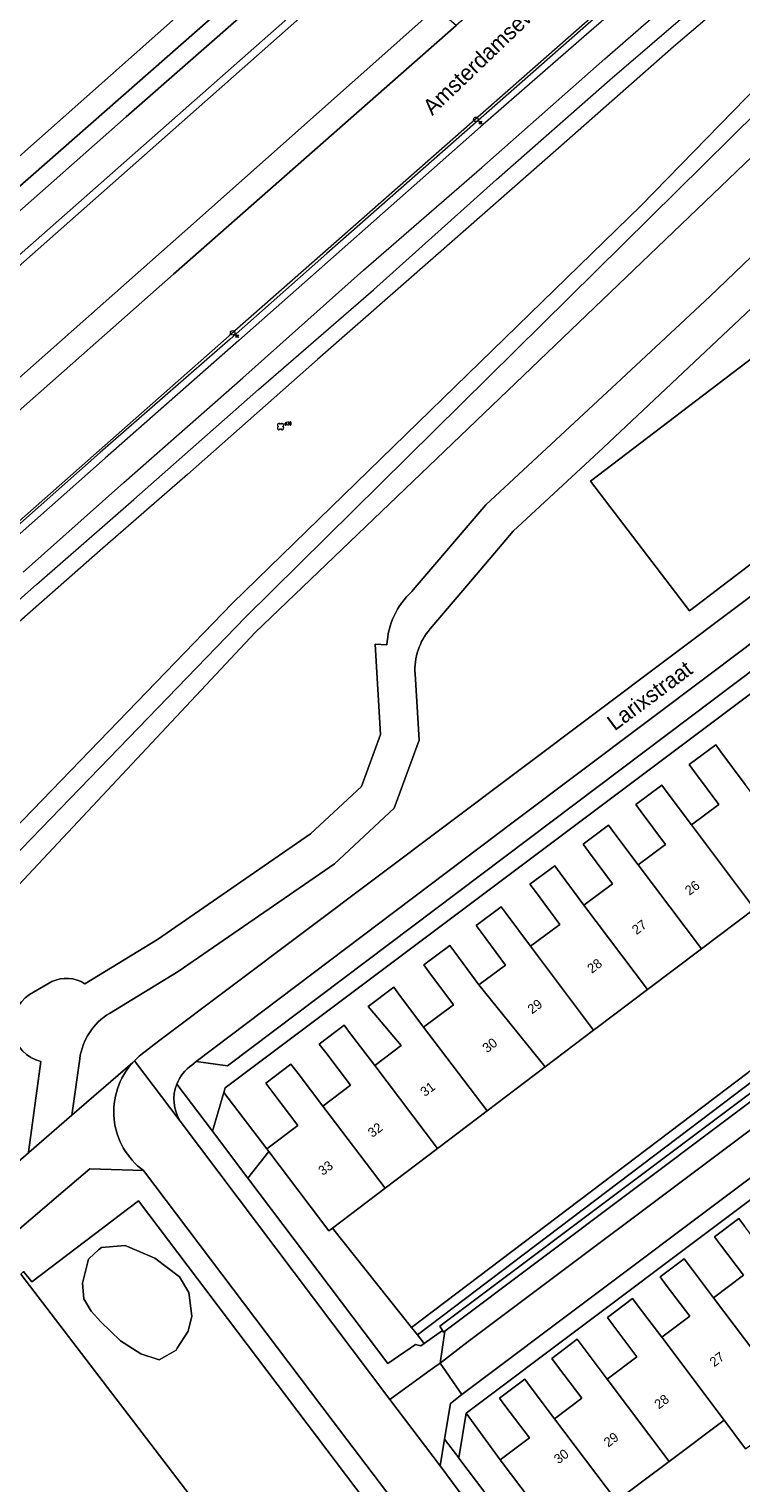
# Model space of a CAD drawing. Header units: metres. Extents: x 151448 to 154749, y 463108 to 465296.
# Tile 59 of 256: x 152332 to 152388, y 463714 to 463829. Entities that reach past the tile are written whole.
import ezdxf
from ezdxf.enums import TextEntityAlignment as Align

# ---------------------------------------------------------------- set-up
doc = ezdxf.new("R2010")
doc.units = ezdxf.units.M
doc.layers.get('0').update_dxf_attribs({"lineweight": 9})
for name, color, linetype, lineweight in [('B-ME-GR-BOOM-S', 253, 'Continuous', 9), ('B-ME-GW-TALUD_KRUIN-G', 253, 'Continuous', 9), ('B-ME-IE-MEUBILAIR_TROTTOIRKOLK-S', 253, 'Continuous', 9), ('B-ME-VH-KANTOPSLUITING_ACHTERKANTBAND-G', 253, 'Continuous', 9), ('B-ME-VH-KANTOPSLUITING_VOORKANTBAND-G', 253, 'Continuous', 9), ('B-ME-VH-MATERIAALGRENS-G', 253, 'Continuous', 9), ('B-ME-VH-VERHARDING_TEGEL-G', 253, 'Continuous', 9), ('B-PV-GR-BEPLANTING_CULTUUR_BOSPLANTSOEN-GV', 253, 'Continuous', 9), ('B-PV-GR-BEPLANTING_CULTUUR_HEESTERS-GV', 253, 'Continuous', 9), ('B-PV-GR-BOS_LOOF-GV', 253, 'Continuous', 9), ('B-PV-GR-GROENVOORZIENING-GV', 253, 'Continuous', 9), ('B-PV-GR-HAAG-GV', 253, 'Continuous', 9), ('B-PV-GW-TALUD_KRUIN-G', 253, 'Continuous', 9), ('B-PV-IE-TERREINAFSCHEIDING_KUNSTMATIG_HEKWERK-G', 253, 'Continuous', 9), ('B-PV-IE-TERREINAFSCHEIDING_KUNSTMATIG_MUUR-G', 253, 'Continuous', 9), ('B-PV-OG-BEBOUWING-GV', 1, 'Continuous', 9), ('B-PV-OG-BEBOUWING-T18', 2, 'Continuous', 9), ('B-PV-OG-TERREIN_BEGROEID-GV', 253, 'Continuous', 9), ('B-PV-OG-TERREIN_ERF-GV', 253, 'Continuous', 9), ('B-PV-OG-TOPOGRAFIE-T18', 2, 'Continuous', 9), ('B-PV-OG-WATER_SLOOT-GV', 253, 'Continuous', 9), ('B-PV-VH-GESLOTENVERHARDING_ASFALT-GV', 253, 'Continuous', 9), ('B-PV-VH-OPENVERHARDING_BETONSTRAATSTEEN-GV', 253, 'Continuous', 9), ('B-PV-VH-OPENVERHARDING_STRAATBAKSTEEN-GV', 253, 'Continuous', 9), ('B-PV-VH-OPENVERHARDING_TEGEL-GV', 253, 'Continuous', 9)]:
    doc.layers.add(name, color=color, linetype=linetype, lineweight=lineweight)
doc.styles.add('18_100', font='romans', dxfattribs={"width": 0.8, "height": 0.18})
doc.styles.add('18_200', font='romans', dxfattribs={"width": 0.8, "height": 0.36})
doc.styles.add('Drong', font='txt', dxfattribs={"height": 1.8})

# ---------------------------------------------------------------- blocks, each defined once
blk = doc.blocks.new('TROTTOIRKOLK')
at = {"ltscale": 2}
blk.add_ellipse((0, 0), major_axis=(-0.127, 0.127), ratio=1, start_param=3.926991, end_param=10.210176, dxfattribs=at)
at = {"ltscale": 2, "style": '18_100', "width": 0.8}
blk.add_text('TK', height=0.216, dxfattribs=at).set_placement((0.19, -0.37))
at = {"style": '18_200', "width": 0.8}
blk.add_attdef('HOOGTE', (0.21, 0.18), '', height=0.25, dxfattribs=at)
blk = doc.blocks.new('boom')
for centre, major_axis, start_param, end_param in [((-0.12, 0.12), (-0.0916, 0.0916), 4.266828, 8.299543), ((0.12, 0.12), (0.0916, 0.0916), 4.266828, 8.299543), ((-0.12, -0.12), (0.0916, 0.0916), 1.125235, 5.15795), ((0.12, -0.12), (-0.0916, 0.0916), 1.125235, 5.15795)]:
    blk.add_ellipse(centre, major_axis=major_axis, ratio=1, start_param=start_param, end_param=end_param)
at = {"style": '18_200', "width": 0.8}
blk.add_attdef('HOOGTE', (0.31, 0.12), '', height=0.25, dxfattribs=at)

msp = doc.modelspace()

# ---------------------------------------------------------------- linework, layer by layer
at = {"layer": 'B-ME-GW-TALUD_KRUIN-G'}
msp.add_lwpolyline([(152466.845, 463888.945), (152458.882, 463884.439), (152448.67, 463877.871), (152440.769, 463872.365), (152436.712, 463869.362), (152427.529, 463861.933), (152418.622, 463854.97), (152408.84, 463847.027), (152399.514, 463840.888), (152391.901, 463835.049), (152382.865, 463827.333), (152373.799, 463819.354), (152364.143, 463810.866), (152354.798, 463802.667), (152344.538, 463793.614), (152337.647, 463787.605), (152329.245, 463780.232), (152320.366, 463772.361), (152312.082, 463765.007), (152301.938, 463756.055), (152294.565, 463749.892), (152290.335, 463746.222)], dxfattribs=at)
at = {"layer": 'B-ME-VH-KANTOPSLUITING_ACHTERKANTBAND-G'}
msp.add_lwpolyline([(152443.654, 463882.122), (152440.589, 463879.781), (152431.549, 463872.682), (152422.448, 463865.23), (152412.893, 463857.418), (152406.422, 463852.078), (152404.304, 463850.451), (152401.059, 463848.252), (152397.016, 463845.738), (152391.814, 463842.329), (152386.528, 463838.25), (152375.722, 463828.797), (152355.526, 463811.036), (152347.906, 463804.288), (152337.668, 463795.332), (152329.492, 463788.103), (152318.613, 463778.511), (152310.354, 463771.258), (152300.373, 463762.461), (152291.282, 463754.432), (152283.132, 463747.262)], dxfattribs=at)
at = {"layer": 'B-ME-VH-KANTOPSLUITING_VOORKANTBAND-G'}
for points in [[(152473.938, 463899.463), (152475.248, 463901.196), (152475.484, 463901.579), (152475.482, 463901.89), (152474.522, 463903.85, 0.4986903), (152473.733, 463904.064), (152443.541, 463882.276), (152440.495, 463879.981), (152431.388, 463872.808), (152422.261, 463865.455), (152412.668, 463857.427), (152406.227, 463852.252), (152404.094, 463850.558), (152400.978, 463848.436), (152396.87, 463845.916), (152391.735, 463842.53), (152386.317, 463838.331), (152375.654, 463829.007), (152366.995, 463821.389), (152355.434, 463811.214), (152347.828, 463804.552), (152337.589, 463795.491), (152329.428, 463788.333)], [(152331.598, 463785.915), (152339.524, 463792.965), (152348.922, 463801.242), (152358.439, 463809.719), (152367.759, 463817.821), (152377.45, 463826.386), (152386.591, 463834.357), (152389.82, 463837.102), (152395.005, 463841.052), (152398.834, 463843.619), (152403.118, 463846.22), (152407.062, 463849.017), (152414.968, 463855.46), (152423.759, 463862.623), (152431.888, 463869.207), (152438.671, 463874.739), (152446.779, 463880.511), (152453.6, 463884.686), (152463.864, 463890.661), (152474.139, 463896.582), (152478.043, 463898.881, -0.2864711), (152481.447, 463899.031), (152483.052, 463897.43), (152484.155, 463895.353)]]:
    msp.add_lwpolyline(points, format="xyb", dxfattribs=at)
at = {"layer": 'B-ME-VH-MATERIAALGRENS-G', "ltscale": 0.3}
msp.add_lwpolyline([(152387.182, 463837.999), (152376.018, 463828.311), (152367.648, 463821.023), (152356.06, 463810.785), (152348.593, 463804.177), (152338.058, 463794.886), (152330.19, 463787.921), (152319.15, 463778.193), (152311.015, 463771.056), (152300.839, 463762.138), (152291.925, 463754.255), (152283.514, 463746.855)], dxfattribs=at)
at = {"layer": 'B-ME-VH-VERHARDING_TEGEL-G'}
msp.add_lwpolyline([(152323.433, 463776.769), (152332.649, 463784.922), (152340.328, 463791.626), (152350.136, 463800.301), (152359.224, 463808.172), (152368.919, 463816.866), (152377.861, 463824.74), (152388.041, 463833.509)], dxfattribs=at)
at = {"layer": 'B-PV-GR-BEPLANTING_CULTUUR_BOSPLANTSOEN-GV', "flags": 128}
for points in [[(152362.25, 463784.381), (152362.51, 463784.687), (152368.062, 463791.215), (152378.371, 463800.791), (152385.748, 463807.658), (152397.506, 463818.943), (152406.12, 463827.718), (152415.363, 463835.127), (152417.979, 463838.914), (152424.898, 463845.468), (152424.63, 463850.483), (152399.052, 463828.222), (152349.892, 463781.151), (152317.996, 463747.135)], [(152336.462, 463753.444), (152342.169, 463756.93), (152354.247, 463765.257), (152358.273, 463768.993), (152359.777, 463773.102), (152359.341, 463780.23), (152360.278, 463780.162)], [(152332.095, 463752.586), (152333.84, 463753.608)], [(152317.996, 463747.135), (152324.456, 463739.401), (152327.263, 463736.001), (152327.32, 463736.05), (152331.999, 463740.101), (152332.006, 463740.155), (152332.988, 463747.304)]]:
    msp.add_lwpolyline(points, dxfattribs=at)
at = {"layer": 'B-PV-GR-BEPLANTING_CULTUUR_BOSPLANTSOEN-GV'}
for points in [[(152360.278, 463780.162, -0.1991335), (152362.25, 463784.381)], [(152333.84, 463753.608, -0.2570519), (152336.462, 463753.444)], [(152332.988, 463747.304, -0.6661957), (152332.095, 463752.586)]]:
    msp.add_lwpolyline(points, format="xyb", dxfattribs=at)
at = {"layer": 'B-PV-GR-BEPLANTING_CULTUUR_HEESTERS-GV', "flags": 128}
for points in [[(152363.221, 463725.068), (152362.683, 463725.745), (152362.216, 463726.332), (152355.987, 463734.165), (152355.698, 463733.946), (152350.953, 463740.2), (152349.297, 463738.118), (152360.349, 463723.501), (152362.522, 463724.989), (152362.946, 463724.87)], [(152343.739, 463724.69), (152344.594, 463726.028), (152344.879, 463727.23), (152344.657, 463729.098), (152343.929, 463730.332), (152341.965, 463731.788), (152339.621, 463732.8), (152337.753, 463732.642), (152337.539, 463732.448), (152336.797, 463731.776), (152336.739, 463731.724), (152336.265, 463729.826), (152336.36, 463728.591), (152336.961, 463727.61), (152337.721, 463726.787), (152339.273, 463725.268), (152340.857, 463724.255), (152342.314, 463723.78), (152342.914, 463724.123), (152343.643, 463724.54)], [(152375.415, 463707.827), (152375.337, 463707.769), (152374.09, 463709.425), (152369.217, 463715.897), (152366.526, 463719.568), (152365.941, 463716.047), (152365.939, 463716.033), (152373.806, 463705.633), (152375.913, 463707.226)]]:
    msp.add_lwpolyline(points, close=True, dxfattribs=at)
at = {"layer": 'B-PV-GR-BOS_LOOF-GV', "flags": 128}
msp.add_lwpolyline([(152431.5, 463856.462), (152432.707, 463857.512), (152465.79, 463886.776), (152464.652, 463887.625), (152443.637, 463870.474), (152437.459, 463865.957), (152431.405, 463859.566), (152415.081, 463844.874), (152404.709, 463836.279), (152393.774, 463826.472), (152349.126, 463782.364), (152316.064, 463748.182), (152317.47, 463746.575), (152317.996, 463747.135), (152349.892, 463781.151), (152399.052, 463828.222), (152424.63, 463850.483), (152427.501, 463852.981)], close=True, dxfattribs=at)
msp.add_lwpolyline([(152281.169, 463739.953), (152288.631, 463731.318), (152291.909, 463727.525), (152298.306, 463733.543), (152315.073, 463749.315), (152348.062, 463783.422), (152380.333, 463814.831), (152392.742, 463827.562), (152403.717, 463837.405), (152415.913, 463847.545), (152430.347, 463860.631), (152436.462, 463867.086), (152442.724, 463871.664), (152456.498, 463882.905)], dxfattribs=at)
at = {"layer": 'B-PV-GR-GROENVOORZIENING-GV', "flags": 128}
for points in [[(152362.216, 463726.332), (152362.683, 463725.745), (152385.093, 463742.711), (152389.212, 463745.848), (152398.315, 463752.619), (152403.672, 463756.604), (152405.327, 463757.848), (152404.875, 463758.45), (152403.222, 463757.205), (152397.473, 463752.928), (152388.764, 463746.45)], [(152362.683, 463725.745), (152363.221, 463725.068), (152364.653, 463726.101), (152364.457, 463726.428), (152398.683, 463752.128), (152405.678, 463757.38), (152405.327, 463757.848), (152403.672, 463756.604), (152398.315, 463752.619), (152389.212, 463745.848), (152385.093, 463742.711)]]:
    msp.add_lwpolyline(points, close=True, dxfattribs=at)
msp.add_lwpolyline([(152346.096, 463711.31), (152331.409, 463730.536)], dxfattribs=at)
at = {"layer": 'B-PV-GR-HAAG-GV', "flags": 128}
for points in [[(152362.216, 463726.332), (152362.683, 463725.745), (152385.093, 463742.711), (152389.212, 463745.848), (152398.315, 463752.619), (152403.672, 463756.604), (152405.327, 463757.848), (152404.875, 463758.45), (152403.222, 463757.205), (152397.473, 463752.928), (152388.764, 463746.45)], [(152363.221, 463725.068), (152364.653, 463726.101), (152364.457, 463726.428), (152398.683, 463752.128), (152405.678, 463757.38), (152405.327, 463757.848), (152403.672, 463756.604), (152398.315, 463752.619), (152389.212, 463745.848), (152385.093, 463742.711), (152362.683, 463725.745)]]:
    msp.add_lwpolyline(points, close=True, dxfattribs=at)
at = {"layer": 'B-PV-GW-TALUD_KRUIN-G', "flags": 128}
msp.add_lwpolyline([(152271.83, 463763.974), (152271.699, 463764.238), (152271.636, 463764.365), (152271.584, 463764.498), (152271.544, 463764.635), (152271.517, 463764.775), (152271.503, 463764.917), (152271.502, 463765.06), (152271.513, 463765.202), (152271.538, 463765.343), (152271.575, 463765.481), (152271.625, 463765.615), (152271.686, 463765.743), (152271.759, 463765.866), (152283.238, 463775.947), (152296.449, 463787.694), (152329.105, 463816.808), (152349.682, 463835.038), (152389.465, 463870.1), (152428.472, 463904.627), (152445.292, 463919.645), (152452.657, 463926.544)], dxfattribs=at)
at = {"layer": 'B-PV-IE-TERREINAFSCHEIDING_KUNSTMATIG_HEKWERK-G', "flags": 128}
for points in [[(152317.996, 463747.135), (152349.892, 463781.151), (152399.052, 463828.222), (152424.63, 463850.483)], [(152356.047, 463698.285), (152364.118, 463705.343), (152340.694, 463736.308), (152332.275, 463729.939), (152331.608, 463730.745)]]:
    msp.add_lwpolyline(points, dxfattribs=at)
at = {"layer": 'B-PV-IE-TERREINAFSCHEIDING_KUNSTMATIG_MUUR-G', "flags": 128}
for points in [[(152350.792, 463740.412), (152347.417, 463744.861)], [(152369.217, 463715.897), (152366.526, 463719.568)]]:
    msp.add_lwpolyline(points, dxfattribs=at)
at = {"layer": 'B-PV-OG-BEBOUWING-GV', "flags": 128}
for points in [[(152393.511, 463762.554), (152388.534, 463769.157), (152386.62, 463771.728), (152386.206, 463772.285), (152384.111, 463770.725), (152384.533, 463770.158), (152386.447, 463767.587), (152384.285, 463765.978), (152389.274, 463759.36)], [(152380.078, 463762.813), (152385.07, 463756.19), (152389.274, 463759.36), (152384.285, 463765.978), (152382.38, 463768.537), (152381.959, 463769.102), (152379.908, 463767.575), (152380.337, 463766.999), (152382.249, 463764.43)], [(152385.07, 463756.19), (152380.078, 463762.813), (152378.174, 463765.371), (152377.743, 463765.95), (152375.743, 463764.462), (152376.183, 463763.872), (152378.074, 463761.331), (152375.81, 463759.645), (152380.826, 463752.991)], [(152380.826, 463752.991), (152375.81, 463759.645), (152373.927, 463762.174), (152373.505, 463762.741), (152371.551, 463761.287), (152371.981, 463760.709), (152373.903, 463758.127), (152371.589, 463756.404), (152376.577, 463749.786), (152376.848, 463749.992)], [(152371.589, 463756.404), (152369.676, 463758.974), (152369.279, 463759.508), (152367.308, 463758.041), (152367.713, 463757.497), (152369.632, 463754.919), (152367.534, 463753.358), (152372.747, 463746.881), (152376.577, 463749.786)], [(152372.747, 463746.881), (152367.534, 463753.358), (152365.624, 463755.924), (152365.23, 463756.454), (152363.178, 463754.927), (152363.581, 463754.386), (152365.53, 463751.767), (152363.165, 463750.007), (152368.171, 463743.409)], [(152368.171, 463743.409), (152363.165, 463750.007), (152361.225, 463752.613), (152360.816, 463753.162), (152358.797, 463751.659), (152359.248, 463751.125), (152361.401, 463748.574), (152359.312, 463746.989), (152364.272, 463740.451)], [(152355.208, 463743.793), (152360.129, 463737.308), (152364.272, 463740.451), (152359.312, 463746.989), (152357.414, 463749.491), (152356.899, 463750.17), (152354.939, 463748.683), (152355.451, 463748.008), (152357.392, 463745.45)], [(152360.129, 463737.308), (152355.208, 463743.793), (152353.263, 463746.356), (152352.703, 463747.095), (152350.725, 463745.594), (152351.282, 463744.86), (152353.245, 463742.273), (152350.792, 463740.412), (152350.953, 463740.2), (152355.698, 463733.946), (152355.987, 463734.165)], [(152386.038, 463728.68), (152390.991, 463722.1), (152395.265, 463725.306), (152390.313, 463731.882), (152388.499, 463734.292), (152388.018, 463734.93), (152386.097, 463733.483), (152386.57, 463732.854), (152388.383, 463730.446)], [(152386.038, 463728.68), (152384.216, 463731.099), (152383.725, 463731.752), (152381.817, 463730.316), (152382.302, 463729.672), (152384.153, 463727.214), (152381.949, 463725.555), (152386.875, 463719.014), (152388.559, 463716.768), (152392.675, 463719.854), (152390.991, 463722.1)], [(152377.641, 463722.258), (152382.535, 463715.758), (152386.875, 463719.014), (152381.949, 463725.555), (152380.091, 463728.023), (152379.651, 463728.608), (152377.66, 463727.109), (152378.093, 463726.534), (152379.984, 463724.022)], [(152382.535, 463715.758), (152377.641, 463722.258), (152375.742, 463724.781), (152375.276, 463725.399), (152373.278, 463723.895), (152373.737, 463723.286), (152375.642, 463720.755), (152373.494, 463719.138), (152378.383, 463712.645)], [(152369.217, 463715.897), (152374.09, 463709.425), (152375.337, 463707.769), (152375.415, 463707.827), (152377.054, 463709.062), (152375.809, 463710.715), (152378.383, 463712.645), (152373.494, 463719.138), (152371.581, 463721.679), (152371.148, 463722.254), (152369.154, 463720.753), (152369.58, 463720.187), (152371.51, 463717.624)]]:
    msp.add_lwpolyline(points, close=True, dxfattribs=at)
at = {"layer": 'B-PV-OG-TERREIN_BEGROEID-GV', "flags": 128}
for points in [[(152329.105, 463816.808), (152349.682, 463835.038), (152389.465, 463870.1), (152428.472, 463904.627), (152445.292, 463919.645), (152452.657, 463926.544)], [(152452.657, 463926.544), (152445.292, 463919.645), (152428.472, 463904.627), (152389.465, 463870.1), (152349.682, 463835.038), (152329.105, 463816.808)], [(152309.807, 463797.474), (152368.765, 463849.249), (152377.796, 463857.241), (152417.256, 463892.162), (152444.14, 463916.24), (152450.84, 463922.51), (152453.77, 463925.319)], [(152434.075, 463817.874), (152435.05, 463818.636), (152437.45, 463820.429), (152438.513, 463821.174), (152444.182, 463824.731), (152443.321, 463826.225), (152447.454, 463828.811), (152447.667, 463829.101), (152431.83, 463855.903), (152431.5, 463856.462), (152427.501, 463852.981), (152427.968, 463844.244), (152420.269, 463836.951), (152417.582, 463833.061), (152408.136, 463825.489), (152393.503, 463810.943), (152377.318, 463795.718), (152370.233, 463789.137), (152367.458, 463785.874), (152363.672, 463781.423)], [(152363.672, 463781.423), (152367.458, 463785.874), (152370.233, 463789.137), (152377.318, 463795.718), (152393.503, 463810.943), (152408.136, 463825.489), (152417.582, 463833.061), (152420.269, 463836.951), (152427.968, 463844.244), (152427.501, 463852.981), (152424.63, 463850.483), (152424.898, 463845.468), (152417.979, 463838.914), (152415.363, 463835.127), (152406.12, 463827.718), (152397.506, 463818.943), (152385.748, 463807.658), (152378.371, 463800.791), (152368.062, 463791.215), (152362.51, 463784.687), (152362.25, 463784.381)], [(152340.873, 463747.835), (152342.269, 463748.907), (152434.066, 463817.867), (152434.075, 463817.874)], [(152360.278, 463780.162), (152359.341, 463780.23), (152359.777, 463773.102), (152358.273, 463768.993), (152354.247, 463765.257), (152342.169, 463756.93), (152336.462, 463753.444)], [(152362.49, 463777.878), (152362.81, 463772.659), (152360.842, 463767.285), (152356.129, 463762.91), (152343.804, 463754.413), (152338.393, 463751.108)], [(152338.393, 463751.108), (152343.804, 463754.413), (152356.129, 463762.91), (152360.842, 463767.285), (152362.81, 463772.659), (152362.49, 463777.878)], [(152333.84, 463753.608), (152332.095, 463752.586)], [(152332.988, 463747.304), (152332.006, 463740.155), (152331.999, 463740.101), (152332.03, 463740.128), (152335.435, 463743.076), (152336.046, 463747.522)], [(152336.046, 463747.522), (152335.435, 463743.076), (152340.233, 463747.23), (152340.365, 463747.371)], [(152395.949, 463658.699), (152375.861, 463685.186), (152376.815, 463691.346), (152376.185, 463692.179), (152368.423, 463702.448), (152367.752, 463703.3), (152365.883, 463705.788), (152365.117, 463706.813), (152361.754, 463711.367), (152356.047, 463718.912), (152341.075, 463738.703), (152336.842, 463738.833), (152334.221, 463736.6), (152333.46, 463735.952), (152329.846, 463732.873)], [(152331.608, 463730.745), (152332.275, 463729.939), (152340.694, 463736.308), (152364.118, 463705.343), (152356.047, 463698.285), (152359.598, 463693.636), (152371.567, 463677.738), (152371.57, 463677.734), (152387.751, 463656.208), (152385.876, 463654.585), (152385.71, 463654.773), (152384.729, 463653.924), (152384.894, 463653.736), (152381.399, 463650.711), (152399.409, 463629.736)]]:
    msp.add_lwpolyline(points, dxfattribs=at)
for points in [[(152404.799, 463814.774), (152412.588, 463804.556), (152384.125, 463782.855), (152376.336, 463793.072)], [(152404.799, 463814.774), (152376.336, 463793.072), (152384.125, 463782.855), (152412.588, 463804.556)], [(152347.417, 463744.861), (152346.51, 463741.813), (152346.508, 463741.806), (152349.297, 463738.118), (152350.953, 463740.2), (152350.792, 463740.412)], [(152331.608, 463730.745), (152331.409, 463730.536), (152346.096, 463711.31), (152356.047, 463698.285), (152364.118, 463705.343), (152340.694, 463736.308), (152332.275, 463729.939)], [(152337.539, 463732.448), (152337.753, 463732.642), (152339.621, 463732.8), (152341.965, 463731.788), (152343.929, 463730.332), (152344.657, 463729.098), (152344.879, 463727.23), (152344.594, 463726.028), (152343.739, 463724.69), (152343.643, 463724.54), (152342.914, 463724.123), (152342.314, 463723.78), (152340.857, 463724.255), (152339.273, 463725.268), (152337.721, 463726.787), (152336.961, 463727.61), (152336.36, 463728.591), (152336.265, 463729.826), (152336.739, 463731.724), (152336.797, 463731.776)]]:
    msp.add_lwpolyline(points, close=True, dxfattribs=at)
at = {"layer": 'B-PV-OG-TERREIN_BEGROEID-GV'}
for points in [[(152362.25, 463784.381, 0.1991335), (152360.278, 463780.162)], [(152363.672, 463781.423, 0.1935347), (152362.49, 463777.878)], [(152362.49, 463777.878, -0.1935347), (152363.672, 463781.423)], [(152336.462, 463753.444, 0.2570519), (152333.84, 463753.608)], [(152332.095, 463752.586, 0.6661957), (152332.988, 463747.304)], [(152338.393, 463751.108, 0.2250197), (152336.046, 463747.522)], [(152336.046, 463747.522, -0.2250197), (152338.393, 463751.108)], [(152340.365, 463747.371, -0.030894), (152340.873, 463747.835)]]:
    msp.add_lwpolyline(points, format="xyb", dxfattribs=at)
at = {"layer": 'B-PV-OG-TERREIN_ERF-GV', "flags": 128}
for points in [[(152435.761, 463811.437), (152347.525, 463745.222), (152347.417, 463744.861), (152350.792, 463740.412), (152353.245, 463742.273), (152351.282, 463744.86), (152350.725, 463745.594), (152352.703, 463747.095), (152353.263, 463746.356), (152355.208, 463743.793), (152357.392, 463745.45), (152355.451, 463748.008), (152354.939, 463748.683), (152356.899, 463750.17), (152357.414, 463749.491), (152359.312, 463746.989), (152361.401, 463748.574), (152359.248, 463751.125), (152358.797, 463751.659), (152360.816, 463753.162), (152361.225, 463752.613), (152363.165, 463750.007), (152365.53, 463751.767), (152363.581, 463754.386), (152363.178, 463754.927), (152365.23, 463756.454), (152365.624, 463755.924), (152367.534, 463753.358), (152369.632, 463754.919), (152367.713, 463757.497), (152367.308, 463758.041), (152369.279, 463759.508), (152369.676, 463758.974), (152371.589, 463756.404), (152373.903, 463758.127), (152371.981, 463760.709), (152371.551, 463761.287), (152373.505, 463762.741), (152373.927, 463762.174), (152375.81, 463759.645), (152378.074, 463761.331), (152376.183, 463763.872), (152375.743, 463764.462), (152377.743, 463765.95), (152378.174, 463765.371), (152380.078, 463762.813), (152382.249, 463764.43), (152380.337, 463766.999), (152379.908, 463767.575), (152381.959, 463769.102), (152382.38, 463768.537), (152384.285, 463765.978), (152386.447, 463767.587), (152384.533, 463770.158), (152384.111, 463770.725), (152386.206, 463772.285), (152386.62, 463771.728), (152388.534, 463769.157)], [(152450.456, 463782.602), (152366.526, 463719.568), (152369.217, 463715.897), (152371.51, 463717.624), (152369.58, 463720.187), (152369.154, 463720.753), (152371.148, 463722.254), (152371.581, 463721.679), (152373.494, 463719.138), (152375.642, 463720.755), (152373.737, 463723.286), (152373.278, 463723.895), (152375.276, 463725.399), (152375.742, 463724.781), (152377.641, 463722.258), (152379.984, 463724.022), (152378.093, 463726.534), (152377.66, 463727.109), (152379.651, 463728.608), (152380.091, 463728.023), (152381.949, 463725.555), (152384.153, 463727.214), (152382.302, 463729.672), (152381.817, 463730.316), (152383.725, 463731.752), (152384.216, 463731.099), (152386.038, 463728.68), (152388.383, 463730.446), (152386.57, 463732.854), (152386.097, 463733.483), (152388.018, 463734.93), (152388.499, 463734.292)], [(152389.274, 463759.36), (152385.07, 463756.19), (152380.826, 463752.991), (152376.848, 463749.992), (152376.577, 463749.786), (152372.747, 463746.881), (152368.171, 463743.409), (152364.272, 463740.451), (152360.129, 463737.308), (152355.987, 463734.165), (152362.216, 463726.332), (152388.764, 463746.45)], [(152388.559, 463716.768), (152386.875, 463719.014), (152382.535, 463715.758), (152378.383, 463712.645)]]:
    msp.add_lwpolyline(points, dxfattribs=at)
at = {"layer": 'B-PV-OG-WATER_SLOOT-GV', "flags": 128}
msp.add_lwpolyline([(152456.498, 463882.905), (152442.724, 463871.664), (152436.462, 463867.086), (152430.347, 463860.631), (152415.913, 463847.545), (152403.717, 463837.405), (152392.742, 463827.562), (152380.333, 463814.831), (152348.062, 463783.422), (152315.073, 463749.315), (152316.064, 463748.182), (152349.126, 463782.364), (152393.774, 463826.472), (152404.709, 463836.279), (152415.081, 463844.874), (152431.405, 463859.566), (152437.459, 463865.957), (152443.637, 463870.474), (152464.652, 463887.625), (152464.613, 463887.673)], dxfattribs=at)
at = {"layer": 'B-PV-VH-GESLOTENVERHARDING_ASFALT-GV', "flags": 128}
for points in [[(152328.906, 463799.161), (152344.35, 463812.796), (152364.131, 463830.394), (152376.707, 463841.583), (152385.187, 463848.859), (152396.568, 463858.623), (152410.018, 463870.727), (152417.112, 463876.912), (152426.151, 463884.793), (152441.599, 463897.937), (152454.778, 463908.254), (152466.85, 463917.24), (152470.502, 463919.776), (152471.5, 463920.45), (152468.479, 463926.288)], [(152454.949, 463924.267), (152445.65, 463915.41), (152438.785, 463909.378), (152418.565, 463891.267), (152393.812, 463869.23), (152378.814, 463856.089), (152339.716, 463821.827), (152284.067, 463772.639), (152274.302, 463763.882), (152275.897, 463761.989), (152329.691, 463809.54), (152370.04, 463845.137), (152380.414, 463854.271)], [(152478.555, 463907.224), (152472.453, 463918.653), (152471.47, 463917.989), (152467.895, 463915.49), (152463.88, 463912.73), (152459.034, 463909.394), (152452.262, 463904.606), (152443.431, 463898.1), (152442.923, 463897.708), (152441.073, 463896.233), (152440.283, 463895.585), (152417.891, 463876.063), (152400.12, 463859.19), (152386.531, 463847.332), (152386.276, 463847.11), (152365.743, 463829.03), (152343.451, 463809.401), (152330.067, 463797.565), (152281.853, 463754.926), (152285.981, 463750.029)], [(152458.742, 463919.346), (152451.06, 463913.774), (152446.227, 463910.166), (152431.774, 463898.192), (152427.535, 463894.68), (152422.973, 463890.844), (152399.026, 463869.67), (152380.836, 463853.791), (152371.739, 463845.849), (152312.81, 463793.777)]]:
    msp.add_lwpolyline(points, dxfattribs=at)
for points in [[(152430.948, 463899.06), (152427.448, 463895.901), (152406.721, 463877.433), (152380.414, 463854.271), (152370.04, 463845.137), (152329.691, 463809.54), (152275.897, 463761.989), (152276.259, 463761.561), (152286.149, 463770.343), (152312.81, 463793.777), (152371.739, 463845.849), (152380.836, 463853.791), (152399.026, 463869.67), (152422.973, 463890.844), (152427.535, 463894.68), (152431.774, 463898.192)], [(152328.906, 463799.161), (152330.067, 463797.565), (152343.451, 463809.401), (152365.743, 463829.03), (152364.131, 463830.394), (152344.35, 463812.796)]]:
    msp.add_lwpolyline(points, close=True, dxfattribs=at)
at = {"layer": 'B-PV-VH-OPENVERHARDING_BETONSTRAATSTEEN-GV', "flags": 128}
for points in [[(152393.614, 463781.875), (152393.847, 463781.638), (152435.511, 463812.958), (152435.823, 463815.44), (152434.063, 463814.089), (152402.73, 463790.627), (152385.881, 463777.942), (152370.223, 463766.182), (152345.235, 463747.319), (152347.699, 463746.957), (152391.432, 463779.926), (152391.261, 463780.173)], [(152340.233, 463747.23), (152335.435, 463743.076), (152332.03, 463740.128), (152331.999, 463740.101), (152327.32, 463736.05), (152327.263, 463736.001), (152329.846, 463732.873), (152333.46, 463735.952), (152334.221, 463736.6)], [(152334.221, 463736.6), (152336.842, 463738.833), (152341.075, 463738.703)]]:
    msp.add_lwpolyline(points, dxfattribs=at)
msp.add_lwpolyline([(152364.464, 463723.514), (152366.694, 463725.226), (152413.534, 463760.342), (152446.587, 463785.187), (152451.136, 463788.132), (152448.416, 463788.593), (152445.997, 463786.976), (152364.834, 463726.032)], close=True, dxfattribs=at)
at = {"layer": 'B-PV-VH-OPENVERHARDING_BETONSTRAATSTEEN-GV'}
msp.add_lwpolyline([(152341.075, 463738.703, -0.4442469), (152340.233, 463747.23)], format="xyb", dxfattribs=at)
at = {"layer": 'B-PV-VH-OPENVERHARDING_STRAATBAKSTEEN-GV', "flags": 128}
for points in [[(152343.703, 463745.524), (152346.51, 463741.813), (152347.417, 463744.861), (152347.525, 463745.222), (152435.761, 463811.437), (152438.557, 463813.535), (152440.285, 463814.801), (152441.987, 463815.897), (152497.742, 463850.98), (152498.56, 463851.495), (152502.805, 463854.164), (152497.914, 463854.89), (152496.832, 463854.138), (152496.324, 463851.708), (152442.661, 463818.125), (152440.223, 463818.707), (152439.24, 463817.977)], [(152344.895, 463747.023), (152345.235, 463747.319), (152370.223, 463766.182), (152385.881, 463777.942), (152402.73, 463790.627), (152434.063, 463814.089), (152435.823, 463815.44), (152434.075, 463817.874), (152434.066, 463817.867), (152342.269, 463748.907), (152340.873, 463747.835)], [(152398.683, 463752.128), (152364.457, 463726.428), (152364.653, 463726.101), (152364.738, 463725.96), (152364.834, 463726.032), (152445.997, 463786.976)], [(152391.261, 463780.173), (152391.432, 463779.926), (152347.699, 463746.957), (152345.235, 463747.319), (152344.895, 463747.023)], [(152365.117, 463706.813), (152368.789, 463709.596), (152365.447, 463714.116), (152364.464, 463715.42), (152360.513, 463720.66), (152343.975, 463742.596), (152343.965, 463742.61), (152340.365, 463747.371), (152340.233, 463747.23)], [(152340.365, 463747.371), (152343.965, 463742.61)], [(152343.965, 463742.61), (152343.975, 463742.596), (152360.513, 463720.66), (152363.505, 463722.825), (152364.061, 463723.224), (152364.464, 463723.514), (152364.834, 463726.032), (152364.738, 463725.96), (152364.653, 463726.101), (152363.221, 463725.068), (152362.946, 463724.87), (152362.522, 463724.989), (152360.349, 463723.501), (152349.297, 463738.118), (152346.508, 463741.806), (152346.51, 463741.813), (152343.703, 463745.524)], [(152341.075, 463738.703), (152356.047, 463718.912), (152361.754, 463711.367), (152365.117, 463706.813)]]:
    msp.add_lwpolyline(points, dxfattribs=at)
for points in [[(152506.655, 463818.528), (152457.324, 463788.395), (152456.268, 463787.724), (152453.697, 463786.14), (152452.726, 463785.581), (152449.455, 463783.573), (152366.177, 463721.034), (152365.293, 463720.339), (152364.818, 463717.524), (152365.941, 463716.047), (152366.526, 463719.568), (152450.456, 463782.602), (152450.948, 463782.906), (152453.431, 463784.441), (152454.619, 463785.176), (152456.416, 463786.231), (152457.37, 463786.814), (152504.901, 463815.85), (152507.45, 463817.407), (152509.32, 463816.498), (152508.823, 463819.209), (152507.726, 463819.144)], [(152451.136, 463788.132), (152446.587, 463785.187), (152413.534, 463760.342), (152366.694, 463725.226), (152364.464, 463723.514), (152366.177, 463721.034), (152449.455, 463783.573), (152452.726, 463785.581)], [(152365.293, 463720.339), (152366.177, 463721.034), (152364.464, 463723.514), (152364.061, 463723.224), (152363.505, 463722.825), (152360.513, 463720.66), (152364.464, 463715.42), (152364.818, 463717.524)], [(152364.464, 463715.42), (152365.447, 463714.116), (152368.789, 463709.596), (152369.437, 463708.751), (152372.08, 463705.252), (152379.241, 463695.769), (152380.503, 463696.78), (152374.349, 463704.915), (152373.806, 463705.633), (152365.939, 463716.033), (152365.941, 463716.047), (152364.818, 463717.524)]]:
    msp.add_lwpolyline(points, close=True, dxfattribs=at)
at = {"layer": 'B-PV-VH-OPENVERHARDING_STRAATBAKSTEEN-GV'}
for points in [[(152340.873, 463747.835, 0.030894), (152340.365, 463747.371)], [(152340.233, 463747.23, 0.4442469), (152341.075, 463738.703)], [(152343.703, 463745.524, -0.150535), (152344.895, 463747.023)], [(152344.895, 463747.023, 0.150535), (152343.703, 463745.524)], [(152343.965, 463742.61, -0.2367867), (152343.703, 463745.524)], [(152343.703, 463745.524, 0.2367867), (152343.965, 463742.61)]]:
    msp.add_lwpolyline(points, format="xyb", dxfattribs=at)
at = {"layer": 'B-PV-VH-OPENVERHARDING_TEGEL-GV', "flags": 128}
msp.add_lwpolyline([(152453.77, 463925.319), (152450.84, 463922.51), (152444.14, 463916.24), (152417.256, 463892.162), (152377.796, 463857.241), (152368.765, 463849.249), (152309.807, 463797.474), (152277.39, 463768.866), (152273.305, 463765.064), (152274.302, 463763.882), (152284.067, 463772.639), (152339.716, 463821.827), (152378.814, 463856.089), (152393.812, 463869.23), (152418.565, 463891.267), (152438.785, 463909.378), (152445.65, 463915.41), (152454.949, 463924.267)], dxfattribs=at)

# ---------------------------------------------------------------- block references
at = {"layer": 'B-ME-GR-BOOM-S'}
msp.add_blockref('boom', (152351.885, 463797.389), dxfattribs=at).add_auto_attribs({'HOOGTE': 'd30'})
at = {"layer": 'B-ME-IE-MEUBILAIR_TROTTOIRKOLK-S'}
for p in [(152367.285, 463821.617), (152348.11, 463804.776)]:
    msp.add_blockref('TROTTOIRKOLK', p, dxfattribs=at)

# ---------------------------------------------------------------- texts
at = {"layer": 'B-PV-OG-BEBOUWING-T18', "style": 'Drong'}
for s, rotation, p in [('26', 36.7, (152384.35, 463761.007)), ('27', 36.7, (152380.175, 463757.908)), ('28', 37, (152376.651, 463754.853)), ('29', 36.7, (152371.94, 463751.651)), ('30', 37.2, (152368.386, 463748.593)), ('31', 37.2, (152363.485, 463745.134)), ('32', 37.2, (152359.345, 463741.91)), ('33', 37.2, (152355.433, 463738.912)), ('27', 37, (152386.3, 463723.824)), ('28', 37, (152381.936, 463720.484)), ('29', 37, (152377.951, 463717.486)), ('30', 37, (152374.022, 463716.166))]:
    msp.add_text(s, height=0.75, rotation=rotation, dxfattribs=at).set_placement(p, align=Align.MIDDLE)
at = {"layer": 'B-PV-OG-TOPOGRAFIE-T18', "style": 'Drong'}
for s, rotation, p in [('Amsterdamseweg', 43.8, (152368.356, 463826.838)), ('Larixstraat', 36.7, (152380.978, 463776.19))]:
    msp.add_text(s, height=1.25, rotation=rotation, dxfattribs=at).set_placement(p, align=Align.MIDDLE)

doc.saveas('drawing.dxf')
